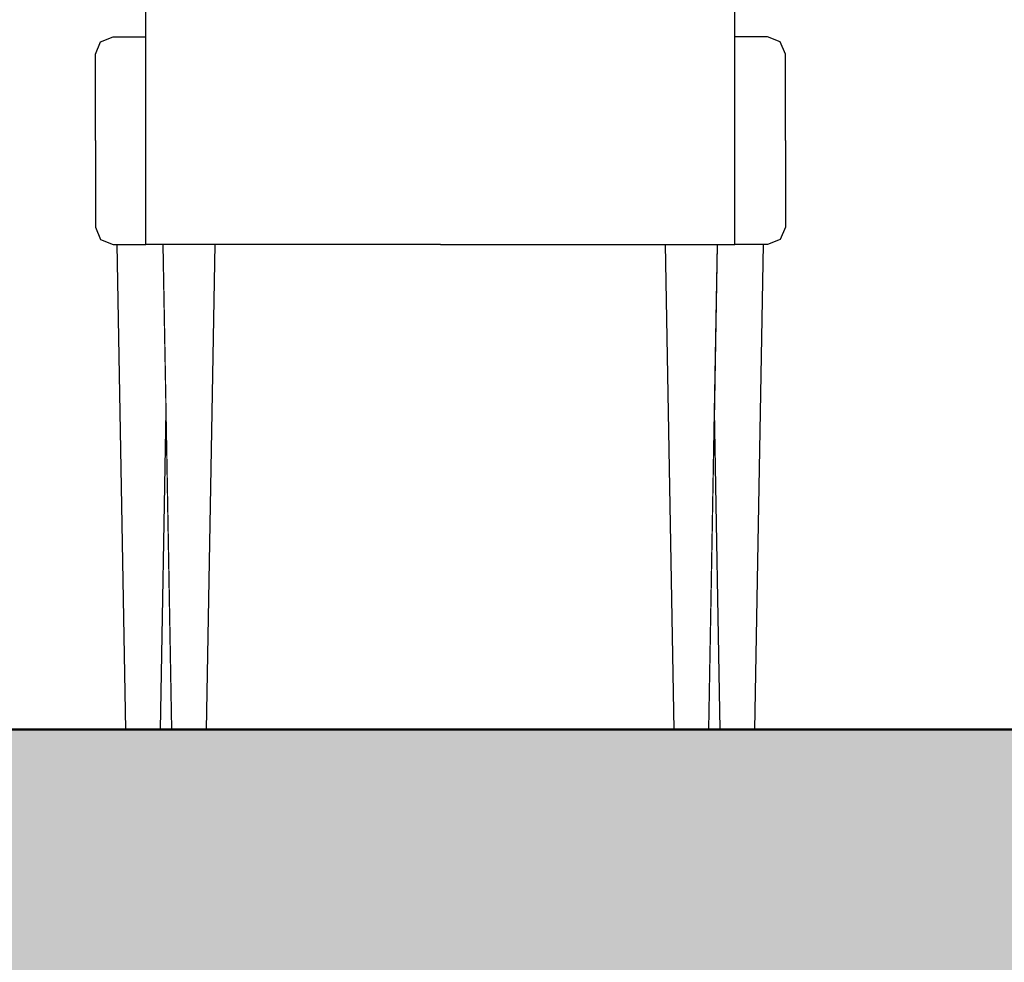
# Model space of a CAD drawing. Header units: millimetres. Extents: x -25478 to 4005, y -8416 to 11348.
# Tile 186 of 256: x -8385 to -7816, y 3346 to 3890. Entities that reach past the tile are written whole.
import ezdxf

# ---------------------------------------------------------------- set-up
doc = ezdxf.new("R2010")
doc.units = ezdxf.units.MM
doc.header["$MEASUREMENT"] = 0
doc.linetypes.add('Wipeout_Contour', pattern=[1000, 0, -1000])
for name, color, linetype in [('POHLED ZÁPADNÍ_1_Konstrukce - nosné', 7, 'Continuous'), ('POHLED ZÁPADNÍ_1_Nové_Konstrukce - krov', 7, 'Continuous'), ('POHLED ZÁPADNÍ_1_Nové_Výplně - Povrchové', 7, 'Continuous'), ('POHLED ZÁPADNÍ_1_Výplně - Povrchové', 7, 'Continuous'), ('POHLED ZÁPADNÍ_1_Výplně – Řezové', 7, 'Continuous')]:
    doc.layers.add(name, color=color, linetype=linetype)

msp = doc.modelspace()

# ---------------------------------------------------------------- wipeouts: each hides what was drawn before it
at = {"color": 254, "linetype": 'Wipeout_Contour', "lineweight": 0, "ltscale": 1235219.686544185}
msp.add_wipeout([(-10530.71, 6480), (-10530.71, 6166.67), (-10528.36, 6166.67), (-10528.36, 4355), (-10500.71, 4355), (-10500.71, 4330), (-10528.36, 4330), (-10528.36, 3480), (-9026.12, 3480), (-9031.12, 3760), (-9033.35, 3760), (-9040.66, 3762.93), (-9043.69, 3770), (-9043.69, 3870), (-9040.66, 3877.07), (-9033.35, 3880), (-9014.54, 3880), (-9014.54, 4280), (-8674.54, 4280), (-8674.54, 3880), (-8655.74, 3880), (-8648.43, 3877.07), (-8645.4, 3870), (-8645.4, 3770), (-8648.43, 3762.93), (-8655.74, 3760), (-8657.97, 3760), (-8662.97, 3480), (-8323.45, 3480), (-8328.45, 3760), (-8330.68, 3760), (-8338, 3762.93), (-8341.02, 3770), (-8341.02, 3870), (-8338, 3877.07), (-8330.68, 3880), (-8311.88, 3880), (-8311.88, 4280), (-7971.88, 4280), (-7971.88, 3880), (-7953.07, 3880), (-7945.76, 3877.07), (-7942.73, 3870), (-7942.73, 3770), (-7945.76, 3762.93), (-7953.07, 3760), (-7955.31, 3760), (-7960.31, 3480), (-7651.16, 3480), (-7656.16, 3760), (-7658.39, 3760), (-7665.7, 3762.93), (-7668.73, 3770), (-7668.73, 3870), (-7665.7, 3877.07), (-7658.39, 3880), (-7639.58, 3880), (-7639.58, 4280), (-7299.58, 4280), (-7299.58, 3880), (-7280.78, 3880), (-7273.47, 3877.07), (-7270.44, 3870), (-7270.44, 3770), (-7273.47, 3762.93), (-7280.78, 3760), (-7283.01, 3760), (-7288.01, 3480), (-6964.1, 3480), (-6969.1, 3760), (-6971.34, 3760), (-6978.65, 3762.93), (-6981.68, 3770), (-6981.68, 3870), (-6978.65, 3877.07), (-6971.34, 3880), (-6952.53, 3880), (-6952.53, 4280), (-6612.53, 4280), (-6612.53, 3880), (-6593.73, 3880), (-6586.42, 3877.07), (-6583.39, 3870), (-6583.39, 3770), (-6586.42, 3762.93), (-6593.73, 3760), (-6595.96, 3760), (-6600.96, 3480), (-4696.21, 3480), (-4701.21, 3760), (-4703.45, 3760), (-4710.76, 3762.93), (-4713.79, 3770), (-4713.79, 3870), (-4710.76, 3877.07), (-4703.45, 3880), (-4684.64, 3880), (-4684.64, 4280), (-4344.64, 4280), (-4344.64, 3880), (-4325.84, 3880), (-4318.53, 3877.07), (-4315.5, 3870), (-4315.5, 3770), (-4318.53, 3762.93), (-4325.84, 3760), (-4328.07, 3760), (-4333.07, 3480), (-3993.55, 3480), (-3998.55, 3760), (-4000.78, 3760), (-4008.09, 3762.93), (-4011.12, 3770), (-4011.12, 3870), (-4008.09, 3877.07), (-4000.78, 3880), (-3981.98, 3880), (-3981.98, 4280), (-3641.98, 4280), (-3641.98, 3880), (-3623.17, 3880), (-3615.86, 3877.07), (-3612.83, 3870), (-3612.83, 3770), (-3615.86, 3762.93), (-3623.17, 3760), (-3625.4, 3760), (-3630.4, 3480), (-3349.22, 3480), (-3354.22, 3760), (-3356.45, 3760), (-3363.76, 3762.93), (-3366.79, 3770), (-3366.79, 3870), (-3363.76, 3877.07), (-3356.45, 3880), (-3337.64, 3880), (-3337.64, 4280), (-2997.64, 4280), (-2997.64, 3880), (-2978.84, 3880), (-2971.53, 3877.07), (-2968.5, 3870), (-2968.5, 3770), (-2971.53, 3762.93), (-2978.84, 3760), (-2981.07, 3760), (-2986.07, 3480), (-2662.17, 3480), (-2667.17, 3760), (-2669.4, 3760), (-2676.71, 3762.93), (-2679.74, 3770), (-2679.74, 3870), (-2676.71, 3877.07), (-2669.4, 3880), (-2650.59, 3880), (-2650.59, 4280), (-2310.59, 4280), (-2310.59, 3880), (-2291.79, 3880), (-2284.48, 3877.07), (-2281.45, 3870), (-2281.45, 3770), (-2284.48, 3762.93), (-2291.79, 3760), (-2294.02, 3760), (-2299.02, 3480), (-771.45, 3480), (-771.45, 4330), (-801.45, 4330), (-801.45, 4355), (-771.45, 4355), (-771.45, 6480)], dxfattribs=at).dxf.layer = 'POHLED ZÁPADNÍ_1_Výplně - Povrchové'

# ---------------------------------------------------------------- next in the draw order: wipeouts: each hides what was drawn before it
at = {"color": 254, "linetype": 'Wipeout_Contour', "lineweight": 0, "ltscale": 36634.181248}
msp.add_wipeout([(-8312.73, 3870), (-8312.73, 3820), (-8311.88, 3820), (-8311.88, 3870)], dxfattribs=at).dxf.layer = 'POHLED ZÁPADNÍ_1_Nové_Výplně - Povrchové'
at = {"color": 254, "linetype": 'Wipeout_Contour', "lineweight": 0, "ltscale": 35401.36982}
msp.add_wipeout([(-7971.02, 3870), (-7971.88, 3870), (-7971.88, 3820), (-7971.02, 3820)], dxfattribs=at).dxf.layer = 'POHLED ZÁPADNÍ_1_Nové_Výplně - Povrchové'
at = {"color": 254, "linetype": 'Wipeout_Contour', "lineweight": 0, "ltscale": 35645.796113}
msp.add_wipeout([(-8271.88, 3760), (-8276.88, 3480), (-8006.88, 3480), (-8011.88, 3760)], dxfattribs=at).dxf.layer = 'POHLED ZÁPADNÍ_1_Výplně - Povrchové'
at = {"color": 254, "linetype": 'Wipeout_Contour', "lineweight": 0, "ltscale": 27073.051919}
msp.add_wipeout([(-8300.16, 3664), (-8303.45, 3480), (-8296.88, 3480)], dxfattribs=at).dxf.layer = 'POHLED ZÁPADNÍ_1_Výplně - Povrchové'
at = {"color": 254, "linetype": 'Wipeout_Contour', "lineweight": 0, "ltscale": 26202.188909}
msp.add_wipeout([(-7986.88, 3480), (-7980.31, 3480), (-7983.59, 3664)], dxfattribs=at).dxf.layer = 'POHLED ZÁPADNÍ_1_Výplně - Povrchové'

# ---------------------------------------------------------------- next in the draw order: wipeouts: each hides what was drawn before it
at = {"color": 254, "linetype": 'Wipeout_Contour', "lineweight": 0, "ltscale": 36687.104127}
msp.add_wipeout([(-8341.02, 3870), (-8341.02, 3820), (-8312.73, 3820), (-8312.73, 3870)], dxfattribs=at).dxf.layer = 'POHLED ZÁPADNÍ_1_Nové_Výplně - Povrchové'
at = {"color": 254, "linetype": 'Wipeout_Contour', "lineweight": 0, "ltscale": 35348.885365}
msp.add_wipeout([(-7971.02, 3870), (-7971.02, 3820), (-7942.73, 3820), (-7942.73, 3870)], dxfattribs=at).dxf.layer = 'POHLED ZÁPADNÍ_1_Nové_Výplně - Povrchové'
at = {"color": 254, "linetype": 'Wipeout_Contour', "lineweight": 0, "ltscale": 45349.824435}
msp.add_wipeout([(-8301.88, 3760), (-8328.45, 3760), (-8323.45, 3480), (-8303.45, 3480), (-8300.16, 3664)], dxfattribs=at).dxf.layer = 'POHLED ZÁPADNÍ_1_Nové_Výplně - Povrchové'
at = {"color": 254, "linetype": 'Wipeout_Contour', "lineweight": 0, "ltscale": 43799.936847}
msp.add_wipeout([(-7981.88, 3760), (-7983.59, 3664), (-7980.31, 3480), (-7960.31, 3480), (-7955.31, 3760)], dxfattribs=at).dxf.layer = 'POHLED ZÁPADNÍ_1_Nové_Výplně - Povrchové'

# ---------------------------------------------------------------- next in the draw order: wipeouts: each hides what was drawn before it
at = {"color": 254, "linetype": 'Wipeout_Contour', "lineweight": 0, "ltscale": 27507.880234}
msp.add_wipeout([(-8312.73, 3870), (-8311.88, 3870), (-8311.88, 3872.14)], dxfattribs=at).dxf.layer = 'POHLED ZÁPADNÍ_1_Nové_Výplně - Povrchové'
at = {"color": 254, "linetype": 'Wipeout_Contour', "lineweight": 0, "ltscale": 26584.260249}
msp.add_wipeout([(-7971.88, 3872.14), (-7971.88, 3870), (-7971.02, 3870)], dxfattribs=at).dxf.layer = 'POHLED ZÁPADNÍ_1_Nové_Výplně - Povrchové'
at = {"color": 254, "linetype": 'Wipeout_Contour', "lineweight": 0, "ltscale": 36550.667191}
msp.add_wipeout([(-8312.73, 3820), (-8312.73, 3770), (-8311.88, 3770), (-8311.88, 3820)], dxfattribs=at).dxf.layer = 'POHLED ZÁPADNÍ_1_Nové_Výplně - Povrchové'
at = {"color": 254, "linetype": 'Wipeout_Contour', "lineweight": 0, "ltscale": 35314.940515}
msp.add_wipeout([(-7971.88, 3770), (-7971.02, 3770), (-7971.02, 3820), (-7971.88, 3820)], dxfattribs=at).dxf.layer = 'POHLED ZÁPADNÍ_1_Nové_Výplně - Povrchové'
at = {"color": 254, "linetype": 'Wipeout_Contour', "lineweight": 0, "ltscale": 36175.852511}
msp.add_wipeout([(-8276.88, 3480), (-8271.88, 3760), (-8301.88, 3760), (-8296.88, 3480)], dxfattribs=at).dxf.layer = 'POHLED ZÁPADNÍ_1_Nové_Výplně - Povrchové'
at = {"color": 254, "linetype": 'Wipeout_Contour', "lineweight": 0, "ltscale": 35115.988516}
msp.add_wipeout([(-8006.88, 3480), (-7986.88, 3480), (-7981.88, 3760), (-8011.88, 3760)], dxfattribs=at).dxf.layer = 'POHLED ZÁPADNÍ_1_Nové_Výplně - Povrchové'

# ---------------------------------------------------------------- next in the draw order: hatches: boundary and pattern name
at = {"layer": 'POHLED ZÁPADNÍ_1_Výplně – Řezové', "linetype": 'Continuous', "lineweight": 13}
msp.add_hatch(color=254, dxfattribs=at).paths.add_polyline_path([(-10980.7, 3180), (-2555.99, 3180), (-2555.99, 3480), (-10980.7, 3480)])

# ---------------------------------------------------------------- next in the draw order: linework, layer by layer
at = {"layer": 'POHLED ZÁPADNÍ_1_Konstrukce - nosné', "color": 7, "linetype": 'Continuous', "lineweight": 50, "flags": 128}
msp.add_lwpolyline([(-771.45, 3480), (-2555.99, 3480), (-10530.71, 3480)], dxfattribs=at)
at = {"layer": 'POHLED ZÁPADNÍ_1_Nové_Konstrukce - krov', "color": 1, "linetype": 'Continuous', "lineweight": 25}
for p, q in [((-8303.45, 3480), (-8300.16, 3664)), ((-7980.31, 3480), (-7983.59, 3664))]:
    msp.add_line(p, q, dxfattribs=at)

# ---------------------------------------------------------------- next in the draw order: wipeouts: each hides what was drawn before it
at = {"color": 254, "linetype": 'Wipeout_Contour', "lineweight": 0, "ltscale": 45901.464347}
msp.add_wipeout([(-8338, 3877.07), (-8341.02, 3870), (-8312.73, 3870), (-8311.88, 3872.14), (-8311.88, 3877.07)], dxfattribs=at).dxf.layer = 'POHLED ZÁPADNÍ_1_Nové_Výplně - Povrchové'
at = {"color": 254, "linetype": 'Wipeout_Contour', "lineweight": 0, "ltscale": 44263.991546}
msp.add_wipeout([(-7971.88, 3872.14), (-7971.02, 3870), (-7942.73, 3870), (-7945.76, 3877.07), (-7971.88, 3877.07)], dxfattribs=at).dxf.layer = 'POHLED ZÁPADNÍ_1_Nové_Výplně - Povrchové'
at = {"color": 254, "linetype": 'Wipeout_Contour', "lineweight": 0, "ltscale": 36603.710642}
msp.add_wipeout([(-8341.02, 3820), (-8341.02, 3770), (-8312.73, 3770), (-8312.73, 3820)], dxfattribs=at).dxf.layer = 'POHLED ZÁPADNÍ_1_Nové_Výplně - Povrchové'
at = {"color": 254, "linetype": 'Wipeout_Contour', "lineweight": 0, "ltscale": 35262.327229}
msp.add_wipeout([(-7971.02, 3770), (-7942.73, 3770), (-7942.73, 3820), (-7971.02, 3820)], dxfattribs=at).dxf.layer = 'POHLED ZÁPADNÍ_1_Nové_Výplně - Povrchové'

# ---------------------------------------------------------------- next in the draw order: linework, layer by layer
at = {"layer": 'POHLED ZÁPADNÍ_1_Nové_Konstrukce - krov', "color": 1, "linetype": 'Continuous', "lineweight": 25}
for p, q in [((-8341.02, 3820), (-8341.02, 3870)), ((-7942.73, 3820), (-7942.73, 3870))]:
    msp.add_line(p, q, dxfattribs=at)

# ---------------------------------------------------------------- next in the draw order: wipeouts: each hides what was drawn before it
at = {"color": 254, "linetype": 'Wipeout_Contour', "lineweight": 0, "ltscale": 36730.014069}
msp.add_wipeout([(-8330.68, 3880), (-8338, 3877.07), (-8311.88, 3877.07), (-8311.88, 3880)], dxfattribs=at).dxf.layer = 'POHLED ZÁPADNÍ_1_Nové_Výplně - Povrchové'
at = {"color": 254, "linetype": 'Wipeout_Contour', "lineweight": 0, "ltscale": 35420.635583}
msp.add_wipeout([(-7971.88, 3880), (-7971.88, 3877.07), (-7945.76, 3877.07), (-7953.07, 3880)], dxfattribs=at).dxf.layer = 'POHLED ZÁPADNÍ_1_Nové_Výplně - Povrchové'
at = {"color": 254, "linetype": 'Wipeout_Contour', "lineweight": 0, "ltscale": 36508.004757}
msp.add_wipeout([(-8311.88, 3770), (-8312.73, 3770), (-8311.88, 3767.86), (-8311.88, 3768.69)], dxfattribs=at).dxf.layer = 'POHLED ZÁPADNÍ_1_Nové_Výplně - Povrchové'
at = {"color": 254, "linetype": 'Wipeout_Contour', "lineweight": 0, "ltscale": 35270.515542}
msp.add_wipeout([(-7971.02, 3770), (-7971.88, 3770), (-7971.88, 3768.69), (-7971.88, 3767.86)], dxfattribs=at).dxf.layer = 'POHLED ZÁPADNÍ_1_Nové_Výplně - Povrchové'

# ---------------------------------------------------------------- next in the draw order: linework, layer by layer
at = {"layer": 'POHLED ZÁPADNÍ_1_Nové_Konstrukce - krov', "color": 1, "linetype": 'Continuous', "lineweight": 25}
for p, q in [((-8341.02, 3870), (-8338, 3877.07)), ((-8338, 3877.07), (-8330.68, 3880)), ((-7945.76, 3877.07), (-7953.07, 3880)), ((-7942.73, 3870), (-7945.76, 3877.07))]:
    msp.add_line(p, q, dxfattribs=at)

# ---------------------------------------------------------------- next in the draw order: wipeouts: each hides what was drawn before it
at = {"color": 254, "linetype": 'Wipeout_Contour', "lineweight": 0, "ltscale": 45679.486356}
msp.add_wipeout([(-8341.02, 3770), (-8338, 3762.93), (-8311.88, 3762.93), (-8311.88, 3767.86), (-8312.73, 3770)], dxfattribs=at).dxf.layer = 'POHLED ZÁPADNÍ_1_Nové_Výplně - Povrchové'
at = {"color": 254, "linetype": 'Wipeout_Contour', "lineweight": 0, "ltscale": 44033.759074}
msp.add_wipeout([(-7971.88, 3767.86), (-7971.88, 3762.93), (-7945.76, 3762.93), (-7942.73, 3770), (-7971.02, 3770)], dxfattribs=at).dxf.layer = 'POHLED ZÁPADNÍ_1_Nové_Výplně - Povrchové'

# ---------------------------------------------------------------- next in the draw order: linework, layer by layer
at = {"layer": 'POHLED ZÁPADNÍ_1_Nové_Konstrukce - krov', "color": 1, "linetype": 'Continuous', "lineweight": 25}
for p, q in [((-8341.02, 3820), (-8341.02, 3770)), ((-7942.73, 3820), (-7942.73, 3770))]:
    msp.add_line(p, q, dxfattribs=at)

# ---------------------------------------------------------------- next in the draw order: wipeouts: each hides what was drawn before it
at = {"color": 254, "linetype": 'Wipeout_Contour', "lineweight": 0, "ltscale": 36534.683279}
msp.add_wipeout([(-8338, 3762.93), (-8330.68, 3760), (-8311.88, 3760), (-8311.88, 3762.93)], dxfattribs=at).dxf.layer = 'POHLED ZÁPADNÍ_1_Nové_Výplně - Povrchové'
at = {"color": 254, "linetype": 'Wipeout_Contour', "lineweight": 0, "ltscale": 35218.045131}
msp.add_wipeout([(-7971.88, 3762.93), (-7971.88, 3760), (-7953.07, 3760), (-7945.76, 3762.93)], dxfattribs=at).dxf.layer = 'POHLED ZÁPADNÍ_1_Nové_Výplně - Povrchové'

# ---------------------------------------------------------------- next in the draw order: linework, layer by layer
at = {"layer": 'POHLED ZÁPADNÍ_1_Nové_Konstrukce - krov', "color": 1, "linetype": 'Continuous', "lineweight": 25}
for p, q in [((-8341.02, 3770), (-8338, 3762.93)), ((-7942.73, 3770), (-7945.76, 3762.93)), ((-8338, 3762.93), (-8330.68, 3760)), ((-7945.76, 3762.93), (-7953.07, 3760)), ((-8330.68, 3760), (-8328.45, 3760)), ((-8323.45, 3480), (-8328.45, 3760)), ((-7960.31, 3480), (-7955.31, 3760)), ((-7953.07, 3760), (-7955.31, 3760))]:
    msp.add_line(p, q, dxfattribs=at)

# ---------------------------------------------------------------- next in the draw order: wipeouts: each hides what was drawn before it
at = {"color": 254, "linetype": 'Wipeout_Contour', "lineweight": 0, "ltscale": 36183.596717}
msp.add_wipeout([(-8141.88, 3760.76), (-8141.88, 3761.34), (-8311.88, 3761.34), (-8311.88, 3760.76)], dxfattribs=at).dxf.layer = 'POHLED ZÁPADNÍ_1_Nové_Výplně - Povrchové'

# ---------------------------------------------------------------- next in the draw order: wipeouts: each hides what was drawn before it
at = {"color": 254, "linetype": 'Wipeout_Contour', "lineweight": 0, "ltscale": 36184.682278}
msp.add_wipeout([(-8141.88, 3761.34), (-8141.88, 3762.07), (-8311.88, 3762.07), (-8311.88, 3761.34)], dxfattribs=at).dxf.layer = 'POHLED ZÁPADNÍ_1_Nové_Výplně - Povrchové'

# ---------------------------------------------------------------- next in the draw order: wipeouts: each hides what was drawn before it
at = {"color": 254, "linetype": 'Wipeout_Contour', "lineweight": 0, "ltscale": 36186.004181}
msp.add_wipeout([(-8141.88, 3762.07), (-8141.88, 3762.93), (-8311.88, 3762.93), (-8311.88, 3762.07)], dxfattribs=at).dxf.layer = 'POHLED ZÁPADNÍ_1_Nové_Výplně - Povrchové'

# ---------------------------------------------------------------- next in the draw order: linework, layer by layer
at = {"layer": 'POHLED ZÁPADNÍ_1_Nové_Konstrukce - krov', "color": 1, "linetype": 'Continuous', "lineweight": 25}
for p, q in [((-8328.45, 3760), (-8311.88, 3760)), ((-8311.88, 3760), (-8311.88, 3760.09)), ((-8301.88, 3760), (-8311.88, 3760)), ((-8271.88, 3760), (-8301.88, 3760)), ((-8296.88, 3480), (-8301.88, 3760)), ((-8276.88, 3480), (-8271.88, 3760))]:
    msp.add_line(p, q, dxfattribs=at)

# ---------------------------------------------------------------- next in the draw order: wipeouts: each hides what was drawn before it
at = {"color": 254, "linetype": 'Wipeout_Contour', "lineweight": 0, "ltscale": 36187.539924}
msp.add_wipeout([(-8141.88, 3762.93), (-8141.88, 3763.91), (-8311.88, 3763.91), (-8311.88, 3762.93)], dxfattribs=at).dxf.layer = 'POHLED ZÁPADNÍ_1_Nové_Výplně - Povrchové'
at = {"color": 254, "linetype": 'Wipeout_Contour', "lineweight": 0, "ltscale": 26749.787305}
msp.add_wipeout([(-8141.88, 3760), (-7971.88, 3760), (-8141.88, 3760.09)], dxfattribs=at).dxf.layer = 'POHLED ZÁPADNÍ_1_Nové_Výplně - Povrchové'

# ---------------------------------------------------------------- next in the draw order: linework, layer by layer
at = {"layer": 'POHLED ZÁPADNÍ_1_Nové_Konstrukce - krov', "color": 1, "linetype": 'Continuous', "lineweight": 25}
for p, q in [((-8311.88, 3760.34), (-8311.88, 3760.76)), ((-8311.88, 3760.09), (-8311.88, 3760.34))]:
    msp.add_line(p, q, dxfattribs=at)

# ---------------------------------------------------------------- next in the draw order: wipeouts: each hides what was drawn before it
at = {"color": 254, "linetype": 'Wipeout_Contour', "lineweight": 0, "ltscale": 36189.263352}
msp.add_wipeout([(-8141.88, 3763.91), (-8141.88, 3765), (-8311.88, 3765), (-8311.88, 3763.91)], dxfattribs=at).dxf.layer = 'POHLED ZÁPADNÍ_1_Nové_Výplně - Povrchové'
at = {"color": 254, "linetype": 'Wipeout_Contour', "lineweight": 0, "ltscale": 26749.96666}
msp.add_wipeout([(-8141.88, 3760.09), (-7971.88, 3760.09), (-8141.88, 3760.34)], dxfattribs=at).dxf.layer = 'POHLED ZÁPADNÍ_1_Nové_Výplně - Povrchové'

# ---------------------------------------------------------------- next in the draw order: linework, layer by layer
at = {"layer": 'POHLED ZÁPADNÍ_1_Nové_Konstrukce - krov', "color": 1, "linetype": 'Continuous', "lineweight": 25}
for p, q in [((-8311.88, 3761.34), (-8311.88, 3762.07)), ((-8311.88, 3760.76), (-8311.88, 3761.34))]:
    msp.add_line(p, q, dxfattribs=at)

# ---------------------------------------------------------------- next in the draw order: wipeouts: each hides what was drawn before it
at = {"color": 254, "linetype": 'Wipeout_Contour', "lineweight": 0, "ltscale": 36191.145092}
msp.add_wipeout([(-8141.88, 3765), (-8141.88, 3766.17), (-8311.88, 3766.17), (-8311.88, 3765)], dxfattribs=at).dxf.layer = 'POHLED ZÁPADNÍ_1_Nové_Výplně - Povrchové'
at = {"color": 254, "linetype": 'Wipeout_Contour', "lineweight": 0, "ltscale": 26750.358818}
msp.add_wipeout([(-8141.88, 3760.34), (-7971.88, 3760.34), (-8141.88, 3760.76)], dxfattribs=at).dxf.layer = 'POHLED ZÁPADNÍ_1_Nové_Výplně - Povrchové'

# ---------------------------------------------------------------- next in the draw order: linework, layer by layer
at = {"layer": 'POHLED ZÁPADNÍ_1_Nové_Konstrukce - krov', "color": 1, "linetype": 'Continuous', "lineweight": 25}
msp.add_line((-8311.88, 3762.07), (-8311.88, 3762.93), dxfattribs=at)

# ---------------------------------------------------------------- next in the draw order: wipeouts: each hides what was drawn before it
at = {"color": 254, "linetype": 'Wipeout_Contour', "lineweight": 0, "ltscale": 36193.153051}
msp.add_wipeout([(-8141.88, 3766.17), (-8141.88, 3767.41), (-8311.88, 3767.41), (-8311.88, 3766.17)], dxfattribs=at).dxf.layer = 'POHLED ZÁPADNÍ_1_Nové_Výplně - Povrchové'
at = {"color": 254, "linetype": 'Wipeout_Contour', "lineweight": 0, "ltscale": 35566.298175}
msp.add_wipeout([(-8141.88, 3760.76), (-7971.88, 3760.76), (-7971.88, 3761.34), (-8141.88, 3761.34)], dxfattribs=at).dxf.layer = 'POHLED ZÁPADNÍ_1_Nové_Výplně - Povrchové'

# ---------------------------------------------------------------- next in the draw order: linework, layer by layer
at = {"layer": 'POHLED ZÁPADNÍ_1_Nové_Konstrukce - krov', "color": 1, "linetype": 'Continuous', "lineweight": 25}
msp.add_line((-8311.88, 3762.93), (-8311.88, 3763.91), dxfattribs=at)

# ---------------------------------------------------------------- next in the draw order: wipeouts: each hides what was drawn before it
at = {"color": 254, "linetype": 'Wipeout_Contour', "lineweight": 0, "ltscale": 36195.252959}
msp.add_wipeout([(-8141.88, 3767.41), (-8141.88, 3768.69), (-8311.88, 3768.69), (-8311.88, 3767.41)], dxfattribs=at).dxf.layer = 'POHLED ZÁPADNÍ_1_Nové_Výplně - Povrchové'
at = {"color": 254, "linetype": 'Wipeout_Contour', "lineweight": 0, "ltscale": 35567.402579}
msp.add_wipeout([(-8141.88, 3761.34), (-7971.88, 3761.34), (-7971.88, 3762.07), (-8141.88, 3762.07)], dxfattribs=at).dxf.layer = 'POHLED ZÁPADNÍ_1_Nové_Výplně - Povrchové'

# ---------------------------------------------------------------- next in the draw order: linework, layer by layer
at = {"layer": 'POHLED ZÁPADNÍ_1_Nové_Konstrukce - krov', "color": 1, "linetype": 'Continuous', "lineweight": 25}
msp.add_line((-8311.88, 3763.91), (-8311.88, 3765), dxfattribs=at)

# ---------------------------------------------------------------- next in the draw order: wipeouts: each hides what was drawn before it
at = {"color": 254, "linetype": 'Wipeout_Contour', "lineweight": 0, "ltscale": 36197.408945}
msp.add_wipeout([(-8141.88, 3768.69), (-8141.88, 3770), (-8311.88, 3770), (-8311.88, 3768.69)], dxfattribs=at).dxf.layer = 'POHLED ZÁPADNÍ_1_Nové_Výplně - Povrchové'
at = {"color": 254, "linetype": 'Wipeout_Contour', "lineweight": 0, "ltscale": 35568.747426}
msp.add_wipeout([(-8141.88, 3762.07), (-7971.88, 3762.07), (-7971.88, 3762.93), (-8141.88, 3762.93)], dxfattribs=at).dxf.layer = 'POHLED ZÁPADNÍ_1_Nové_Výplně - Povrchové'

# ---------------------------------------------------------------- next in the draw order: linework, layer by layer
at = {"layer": 'POHLED ZÁPADNÍ_1_Nové_Konstrukce - krov', "color": 1, "linetype": 'Continuous', "lineweight": 25}
for p, q in [((-8311.88, 3765), (-8311.88, 3766.17)), ((-8141.88, 3760), (-8271.88, 3760)), ((-8141.88, 3760), (-8011.88, 3760)), ((-8011.88, 3760), (-7981.88, 3760)), ((-8006.88, 3480), (-8011.88, 3760)), ((-7986.88, 3480), (-7981.88, 3760)), ((-7981.88, 3760), (-7971.88, 3760)), ((-7971.88, 3760), (-7971.88, 3760.09)), ((-7955.31, 3760), (-7971.88, 3760))]:
    msp.add_line(p, q, dxfattribs=at)

# ---------------------------------------------------------------- next in the draw order: wipeouts: each hides what was drawn before it
at = {"color": 254, "linetype": 'Wipeout_Contour', "lineweight": 0, "ltscale": 36291.257357}
msp.add_wipeout([(-8141.88, 3770), (-8141.88, 3880), (-8311.88, 3880), (-8311.88, 3770)], dxfattribs=at).dxf.layer = 'POHLED ZÁPADNÍ_1_Nové_Výplně - Povrchové'
at = {"color": 254, "linetype": 'Wipeout_Contour', "lineweight": 0, "ltscale": 35570.309822}
msp.add_wipeout([(-8141.88, 3762.93), (-7971.88, 3762.93), (-7971.88, 3763.91), (-8141.88, 3763.91)], dxfattribs=at).dxf.layer = 'POHLED ZÁPADNÍ_1_Nové_Výplně - Povrchové'

# ---------------------------------------------------------------- next in the draw order: linework, layer by layer
at = {"layer": 'POHLED ZÁPADNÍ_1_Nové_Konstrukce - krov', "color": 1, "linetype": 'Continuous', "lineweight": 25}
for p, q in [((-8311.88, 3768.69), (-8311.88, 3770)), ((-8311.88, 3767.41), (-8311.88, 3768.69)), ((-8311.88, 3766.17), (-8311.88, 3767.41)), ((-7971.88, 3760.34), (-7971.88, 3760.76)), ((-7971.88, 3760.09), (-7971.88, 3760.34))]:
    msp.add_line(p, q, dxfattribs=at)

# ---------------------------------------------------------------- next in the draw order: wipeouts: each hides what was drawn before it
at = {"color": 254, "linetype": 'Wipeout_Contour', "lineweight": 0, "ltscale": 36545.665102}
msp.add_wipeout([(-8141.88, 3880), (-8141.88, 4065.86), (-8311.88, 4065.86), (-8311.88, 3880)], dxfattribs=at).dxf.layer = 'POHLED ZÁPADNÍ_1_Nové_Výplně - Povrchové'
at = {"color": 254, "linetype": 'Wipeout_Contour', "lineweight": 0, "ltscale": 35572.063157}
msp.add_wipeout([(-8141.88, 3763.91), (-7971.88, 3763.91), (-7971.88, 3765), (-8141.88, 3765)], dxfattribs=at).dxf.layer = 'POHLED ZÁPADNÍ_1_Nové_Výplně - Povrchové'

# ---------------------------------------------------------------- next in the draw order: linework, layer by layer
at = {"layer": 'POHLED ZÁPADNÍ_1_Nové_Konstrukce - krov', "color": 1, "linetype": 'Continuous', "lineweight": 25}
for p, q in [((-8311.88, 3880), (-8311.88, 4065.86)), ((-8330.68, 3880), (-8311.88, 3880)), ((-8311.88, 3770), (-8311.88, 3880)), ((-7971.88, 3761.34), (-7971.88, 3762.07)), ((-7971.88, 3760.76), (-7971.88, 3761.34))]:
    msp.add_line(p, q, dxfattribs=at)

# ---------------------------------------------------------------- next in the draw order: wipeouts: each hides what was drawn before it
at = {"color": 254, "linetype": 'Wipeout_Contour', "lineweight": 0, "ltscale": 35573.977549}
msp.add_wipeout([(-8141.88, 3765), (-7971.88, 3765), (-7971.88, 3766.17), (-8141.88, 3766.17)], dxfattribs=at).dxf.layer = 'POHLED ZÁPADNÍ_1_Nové_Výplně - Povrchové'

# ---------------------------------------------------------------- next in the draw order: linework, layer by layer
at = {"layer": 'POHLED ZÁPADNÍ_1_Nové_Konstrukce - krov', "color": 1, "linetype": 'Continuous', "lineweight": 25}
msp.add_line((-7971.88, 3762.07), (-7971.88, 3762.93), dxfattribs=at)

# ---------------------------------------------------------------- next in the draw order: wipeouts: each hides what was drawn before it
at = {"color": 254, "linetype": 'Wipeout_Contour', "lineweight": 0, "ltscale": 35576.020346}
msp.add_wipeout([(-8141.88, 3766.17), (-7971.88, 3766.17), (-7971.88, 3767.41), (-8141.88, 3767.41)], dxfattribs=at).dxf.layer = 'POHLED ZÁPADNÍ_1_Nové_Výplně - Povrchové'

# ---------------------------------------------------------------- next in the draw order: linework, layer by layer
at = {"layer": 'POHLED ZÁPADNÍ_1_Nové_Konstrukce - krov', "color": 1, "linetype": 'Continuous', "lineweight": 25}
msp.add_line((-7971.88, 3762.93), (-7971.88, 3763.91), dxfattribs=at)

# ---------------------------------------------------------------- next in the draw order: wipeouts: each hides what was drawn before it
at = {"color": 254, "linetype": 'Wipeout_Contour', "lineweight": 0, "ltscale": 35578.156683}
msp.add_wipeout([(-8141.88, 3767.41), (-7971.88, 3767.41), (-7971.88, 3768.69), (-8141.88, 3768.69)], dxfattribs=at).dxf.layer = 'POHLED ZÁPADNÍ_1_Nové_Výplně - Povrchové'

# ---------------------------------------------------------------- next in the draw order: linework, layer by layer
at = {"layer": 'POHLED ZÁPADNÍ_1_Nové_Konstrukce - krov', "color": 1, "linetype": 'Continuous', "lineweight": 25}
msp.add_line((-7971.88, 3763.91), (-7971.88, 3765), dxfattribs=at)

# ---------------------------------------------------------------- next in the draw order: wipeouts: each hides what was drawn before it
at = {"color": 254, "linetype": 'Wipeout_Contour', "lineweight": 0, "ltscale": 35580.350066}
msp.add_wipeout([(-8141.88, 3768.69), (-7971.88, 3768.69), (-7971.88, 3770), (-8141.88, 3770)], dxfattribs=at).dxf.layer = 'POHLED ZÁPADNÍ_1_Nové_Výplně - Povrchové'

# ---------------------------------------------------------------- next in the draw order: linework, layer by layer
at = {"layer": 'POHLED ZÁPADNÍ_1_Nové_Konstrukce - krov', "color": 1, "linetype": 'Continuous', "lineweight": 25}
msp.add_line((-7971.88, 3765), (-7971.88, 3766.17), dxfattribs=at)

# ---------------------------------------------------------------- next in the draw order: wipeouts: each hides what was drawn before it
at = {"color": 254, "linetype": 'Wipeout_Contour', "lineweight": 0, "ltscale": 35675.817795}
msp.add_wipeout([(-8141.88, 3770), (-7971.88, 3770), (-7971.88, 3880), (-8141.88, 3880)], dxfattribs=at).dxf.layer = 'POHLED ZÁPADNÍ_1_Nové_Výplně - Povrchové'

# ---------------------------------------------------------------- next in the draw order: linework, layer by layer
at = {"layer": 'POHLED ZÁPADNÍ_1_Nové_Konstrukce - krov', "color": 1, "linetype": 'Continuous', "lineweight": 25}
for p, q in [((-7971.88, 3768.69), (-7971.88, 3770)), ((-7971.88, 3767.41), (-7971.88, 3768.69)), ((-7971.88, 3766.17), (-7971.88, 3767.41))]:
    msp.add_line(p, q, dxfattribs=at)

# ---------------------------------------------------------------- next in the draw order: wipeouts: each hides what was drawn before it
at = {"color": 254, "linetype": 'Wipeout_Contour', "lineweight": 0, "ltscale": 35934.575179}
msp.add_wipeout([(-8141.88, 3880), (-7971.88, 3880), (-7971.88, 4065.86), (-8141.88, 4065.86)], dxfattribs=at).dxf.layer = 'POHLED ZÁPADNÍ_1_Nové_Výplně - Povrchové'

# ---------------------------------------------------------------- next in the draw order: linework, layer by layer
at = {"layer": 'POHLED ZÁPADNÍ_1_Nové_Konstrukce - krov', "color": 1, "linetype": 'Continuous', "lineweight": 25}
for p, q in [((-7971.88, 3880), (-7971.88, 4065.86)), ((-7971.88, 3770), (-7971.88, 3880)), ((-7953.07, 3880), (-7971.88, 3880))]:
    msp.add_line(p, q, dxfattribs=at)

doc.saveas('drawing.dxf')
